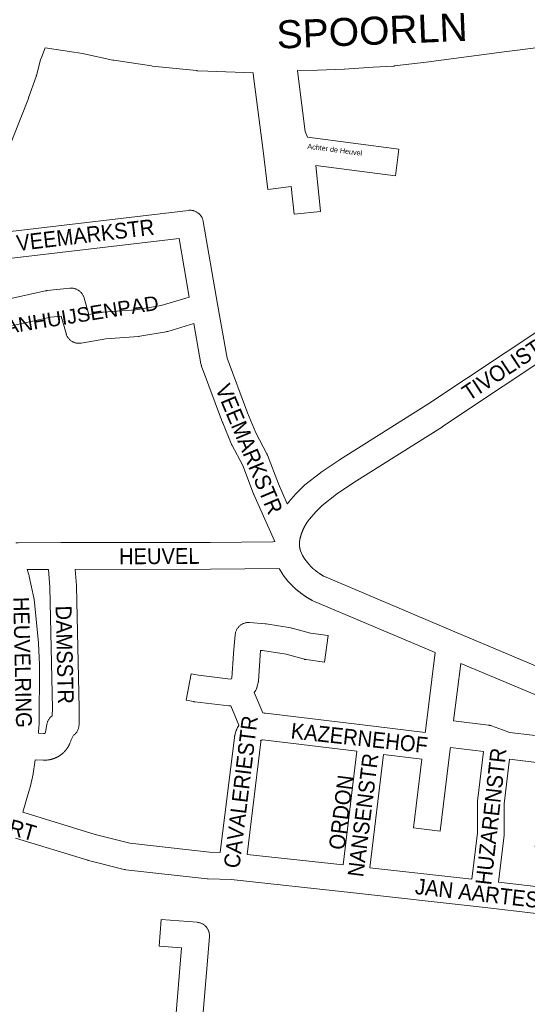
# Model space of a CAD drawing. Header units: metres. Extents: x 123819 to 142731, y 393440 to 405763.
# Tile 163 of 256: x 134470 to 134717, y 396297 to 396775. Entities that reach past the tile are written whole.
import ezdxf
from ezdxf.enums import TextEntityAlignment as Align

# ---------------------------------------------------------------- set-up
doc = ezdxf.new("R2010")
doc.units = ezdxf.units.M
doc.header["$MEASUREMENT"] = 0
for name, color, linetype, lineweight in [('gs-anno-wegen algemeen tekst', 7, 'Continuous', 0), ('gs-knt-aanvullende hoofdweg', 7, 'Continuous', 0), ('gs-knt-wegen algemeen', 7, 'Continuous', 0)]:
    doc.layers.add(name, color=color, linetype=linetype, lineweight=lineweight)
doc.styles.add('Style-Arial', font='arial.ttf')
doc.styles.add('Style-arial_old', font='arial_old.shx')

msp = doc.modelspace()

# ---------------------------------------------------------------- linework, layer by layer
at = {"layer": 'gs-knt-aanvullende hoofdweg', "color": 7, "linetype": 'Continuous', "flags": 128}
for points in [[(134836.58, 396775.69), (134791.39, 396770.6), (134791.36, 396770.6), (134705.41, 396759.72), (134667.43, 396754.76), (134667.37, 396754.75), (134652.08, 396752.89), (134651.85, 396752.86), (134651.63, 396752.85), (134651.62, 396752.84), (134651.53, 396752.84), (134641.73, 396752.23), (134627.67, 396751.39), (134627.67, 396751.39), (134627.5, 396751.39), (134614.67, 396750.91), (134614.53, 396750.91), (134604.94, 396750.74)], [(134482.23, 396761.71), (134480.36, 396757.08), (134480, 396755.92), (134477.97, 396748.32), (134477.88, 396748.03), (134477.79, 396747.75), (134474.14, 396737.45), (134474.12, 396737.4), (134474.02, 396737.13), (134449.42, 396675.39)], [(134583.35, 396749.47), (134561.29, 396750.36), (134561.22, 396750.36), (134556.22, 396750.6), (134556.16, 396750.6), (134555.98, 396750.61), (134555.75, 396750.63), (134534.19, 396752.86), (134533.83, 396752.91), (134515.56, 396755.7), (134515.36, 396755.73), (134515.15, 396755.77), (134500.34, 396758.87), (134500.33, 396758.87), (134496.16, 396759.53), (134482.23, 396761.71)], [(134473.43, 396508.23), (134474.28, 396505.6), (134474.36, 396505.35), (134474.4, 396505.22), (134474.41, 396505.17), (134474.43, 396505.09), (134474.49, 396504.83), (134476.7, 396494.45), (134476.75, 396494.18), (134476.77, 396494.05), (134476.78, 396494), (134476.79, 396493.92), (134476.83, 396493.65), (134478.99, 396472.66), (134479.01, 396472.43), (134479.02, 396472.21), (134479.46, 396462), (134479.46, 396461.81), (134479.46, 396461.61), (134479.22, 396432.67), (134479.21, 396432.37), (134479.19, 396432.07), (134478.88, 396428.65)], [(134477.35, 396415.68), (134476.15, 396407.88), (134476.1, 396407.56), (134476.03, 396407.25), (134474.7, 396401.77), (134474.62, 396401.48), (134471.4, 396390.26)]]:
    msp.add_lwpolyline(points, dxfattribs=at)
at = {"layer": 'gs-knt-wegen algemeen', "color": 7, "linetype": 'Continuous', "flags": 128}
for points in [[(134605.12, 396749.28), (134608.58, 396721.12), (134609.77, 396718.26), (134654.15, 396712.43, -0.36928), (134654.16, 396712.42), (134652.47, 396699.53, -0.36928), (134652.46, 396699.52), (134613.75, 396704.6), (134616.13, 396682.26, -0.368052), (134616.12, 396682.25), (134603.19, 396680.87, -0.368051), (134603.18, 396680.88), (134601.76, 396694.24), (134590.5, 396692.82, -0.369005), (134590.49, 396692.83), (134587.96, 396712.89), (134583.56, 396747.78), (134583.35, 396749.47)], [(134576.43, 396432.55), (134572.5, 396441.9), (134572.34, 396441.9), (134572.05, 396441.9), (134571.76, 396441.91), (134571.47, 396441.94), (134554.91, 396443.94), (134554.69, 396443.97), (134554.47, 396444.01), (134550.76, 396444.72, -0.371044), (134550.75, 396444.73), (134553.19, 396457.5, -0.371041), (134553.2, 396457.51), (134556.69, 396456.84), (134572.31, 396454.96), (134572.65, 396455.06), (134572.73, 396455.13), (134572.9, 396455.44), (134572.91, 396455.46), (134573.7, 396467.37), (134573.71, 396467.55), (134574.57, 396476.54), (134574.61, 396476.86), (134574.66, 396477.17), (134574.73, 396477.48), (134574.81, 396477.79), (134574.91, 396478.09), (134575.02, 396478.38), (134575.15, 396478.67), (134575.29, 396478.96), (134575.44, 396479.23), (134575.61, 396479.5), (134575.79, 396479.76), (134575.98, 396480.02), (134576.19, 396480.26), (134576.4, 396480.49), (134576.63, 396480.71), (134576.87, 396480.92), (134577.12, 396481.12), (134577.37, 396481.3), (134577.64, 396481.47), (134577.91, 396481.63), (134578.19, 396481.78), (134578.48, 396481.91), (134578.78, 396482.03), (134579.08, 396482.13), (134579.38, 396482.22), (134579.69, 396482.29), (134580, 396482.35), (134580.31, 396482.4), (134580.63, 396482.42), (134580.95, 396482.44), (134581.26, 396482.43), (134581.58, 396482.42), (134589.22, 396481.79), (134589.47, 396481.76), (134589.72, 396481.73), (134601.69, 396479.81), (134601.91, 396479.77), (134602.13, 396479.72), (134602.35, 396479.66), (134611.22, 396477.27), (134619.72, 396476.15, -0.369316), (134619.73, 396476.14)], [(134619.73, 396476.14), (134618.03, 396463.25, -0.369316), (134618.02, 396463.24), (134609.09, 396464.42), (134608.8, 396464.46), (134608.52, 396464.52), (134608.24, 396464.59), (134599.29, 396467), (134587.91, 396468.83), (134586.92, 396468.91), (134586.68, 396466.41), (134585.86, 396454), (134585.84, 396453.7), (134585.79, 396453.41), (134585.74, 396453.11), (134585.67, 396452.82), (134585.29, 396451.33), (134585.21, 396451.04), (134585.12, 396450.75), (134585.01, 396450.47), (134584.89, 396450.19), (134584.75, 396449.92), (134584.6, 396449.65), (134583.88, 396448.42), (134588.05, 396438.49), (134588.71, 396438.47), (134588.98, 396438.45), (134589.25, 396438.42), (134641.82, 396432.04), (134666.98, 396428.99), (134667.08, 396429.83), (134671.76, 396467.86)], [(134586.73, 396425.07), (134587.26, 396425.23, -0.581841), (134587.28, 396425.21), (134587.08, 396424.54), (134580.36, 396369.76)], [(134695.26, 396419.77), (134679.2, 396421.77), (134679.1, 396420.95), (134674.19, 396381.04, -0.36886), (134674.18, 396381.04), (134661.27, 396382.63, -0.368861), (134661.26, 396382.64), (134665.38, 396416.07), (134646.71, 396418.33)], [(134750.6, 396410.93), (134735.26, 396412.74), (134733.81, 396400.48), (134734.45, 396380.32), (134734.45, 396380.03), (134734.44, 396379.74), (134734.42, 396379.45), (134734.38, 396379.16), (134733.26, 396371.6, -0.370254), (134733.25, 396371.6), (134720.39, 396373.51, -0.370255), (134720.38, 396373.52), (134721.42, 396380.5), (134720.78, 396400.56), (134720.78, 396400.8), (134720.79, 396401.04), (134720.8, 396401.29), (134720.83, 396401.53), (134722.33, 396414.27), (134707.92, 396415.98)], [(134545.42, 396286.85), (134548.53, 396324.31), (134537.59, 396325.17, -0.356831), (134537.58, 396325.18), (134538.6, 396338.14, -0.35683), (134538.61, 396338.15), (134556.06, 396336.78), (134556.37, 396336.75), (134556.68, 396336.7), (134556.98, 396336.64), (134557.28, 396336.57), (134557.58, 396336.48), (134557.87, 396336.37), (134558.16, 396336.26), (134558.44, 396336.12), (134558.72, 396335.98), (134558.99, 396335.82), (134559.25, 396335.65), (134559.5, 396335.47), (134559.74, 396335.28), (134559.97, 396335.07), (134560.2, 396334.85), (134560.41, 396334.63), (134560.61, 396334.39), (134560.8, 396334.14), (134560.98, 396333.89), (134561.14, 396333.63), (134561.3, 396333.36), (134561.44, 396333.08), (134561.56, 396332.79), (134561.68, 396332.5), (134561.77, 396332.21), (134561.86, 396331.91), (134561.93, 396331.61), (134561.98, 396331.3), (134562.02, 396330.99), (134562.05, 396330.69), (134562.06, 396330.37), (134562.06, 396330.06), (134562.04, 396329.76), (134562.04, 396329.75), (134562.04, 396329.75)]]:
    msp.add_lwpolyline(points, format="xyb", dxfattribs=at)
for points in [[(134604.94, 396750.74), (134605.12, 396749.28)], [(134459.71, 396671.79), (134551.86, 396682.72), (134552.18, 396682.75), (134552.5, 396682.76), (134552.82, 396682.76), (134553.13, 396682.74), (134553.45, 396682.71), (134553.77, 396682.66), (134554.08, 396682.6), (134554.39, 396682.52), (134554.69, 396682.43), (134554.99, 396682.32), (134555.28, 396682.2), (134555.57, 396682.06), (134555.85, 396681.91), (134556.12, 396681.74), (134556.39, 396681.57), (134556.64, 396681.38), (134556.89, 396681.17), (134557.13, 396680.96), (134557.35, 396680.74), (134557.56, 396680.5), (134557.77, 396680.25), (134557.95, 396680), (134558.13, 396679.73), (134558.3, 396679.46), (134558.45, 396679.18), (134558.58, 396678.89), (134558.7, 396678.6), (134558.81, 396678.3), (134558.9, 396677.99), (134558.98, 396677.68), (134559.04, 396677.37)], [(134559.04, 396677.37), (134566.06, 396637.16), (134570.63, 396610.97), (134580.58, 396584.37), (134584.58, 396574.62), (134589.94, 396564.49), (134590.06, 396564.25), (134590.17, 396564.01), (134590.27, 396563.76), (134595.6, 396549.77), (134599.93, 396540.04)], [(134552.24, 396640.62), (134547.28, 396669.06), (134460.46, 396658.77), (134460.15, 396658.74), (134459.84, 396658.73), (134459.53, 396658.73), (134459.21, 396658.74), (134458.9, 396658.77), (134455.83, 396659.15), (134455.52, 396659.2), (134455.21, 396659.26), (134454.91, 396659.33), (134454.6, 396659.42), (134453.13, 396659.9), (134452.93, 396659.97), (134452.74, 396660.05), (134444.61, 396663.3)], [(134599.93, 396540.04), (134600, 396540.14), (134600.08, 396540.25), (134600.17, 396540.36), (134600.25, 396540.47), (134600.34, 396540.58), (134600.43, 396540.69), (134600.51, 396540.8), (134600.6, 396540.9), (134600.73, 396541.07), (134604.04, 396544.91), (134604.19, 396545.07), (134604.35, 396545.23), (134607.89, 396548.82), (134608.09, 396549.01), (134608.29, 396549.19), (134608.51, 396549.37), (134616.02, 396555.26), (134616.22, 396555.41), (134616.42, 396555.54), (134625.13, 396561.37), (134625.28, 396561.47), (134668.31, 396588.58), (134762.17, 396650.94)], [(134455.06, 396637.6), (134482.36, 396643.62), (134482.61, 396643.67), (134482.86, 396643.71), (134483.11, 396643.74), (134494.23, 396644.87), (134494.55, 396644.89), (134494.86, 396644.9), (134495.18, 396644.9), (134495.5, 396644.87), (134495.81, 396644.84), (134496.12, 396644.79), (134496.43, 396644.72), (134496.73, 396644.64), (134497.03, 396644.54), (134497.33, 396644.43), (134497.62, 396644.3), (134497.9, 396644.16), (134498.18, 396644.01), (134498.45, 396643.84), (134498.71, 396643.66), (134498.96, 396643.47), (134499.2, 396643.27), (134499.43, 396643.05), (134499.65, 396642.83), (134499.86, 396642.59), (134500.06, 396642.35), (134500.25, 396642.09), (134500.42, 396641.83), (134500.58, 396641.55), (134500.73, 396641.27), (134500.86, 396640.99), (134500.98, 396640.7), (134501.08, 396640.4), (134501.17, 396640.09)], [(134501.17, 396640.09), (134503.35, 396632.04), (134509.75, 396633.14), (134510.05, 396633.19), (134510.35, 396633.22), (134526.3, 396634.44), (134538.52, 396636.52), (134552.24, 396640.62)], [(134763.91, 396636.47), (134675.45, 396577.69), (134675.32, 396577.6), (134632.3, 396550.5), (134623.86, 396544.86), (134616.86, 396539.37), (134613.76, 396536.24), (134610.67, 396532.65), (134610.57, 396532.52), (134610.46, 396532.39), (134610.36, 396532.26), (134610.26, 396532.12), (134610.16, 396531.99), (134610.06, 396531.85), (134609.96, 396531.72), (134609.86, 396531.58), (134609.77, 396531.44), (134609.67, 396531.31), (134609.58, 396531.17), (134609.49, 396531.03), (134609.39, 396530.89), (134609.3, 396530.75), (134609.21, 396530.61), (134609.12, 396530.47), (134609.03, 396530.33), (134608.95, 396530.18), (134608.86, 396530.04), (134608.77, 396529.9), (134608.69, 396529.75), (134608.61, 396529.61), (134608.52, 396529.46), (134608.44, 396529.31), (134608.36, 396529.17), (134608.28, 396529.02), (134608.21, 396528.87), (134608.13, 396528.72), (134608.05, 396528.57), (134607.98, 396528.42), (134607.9, 396528.27), (134607.83, 396528.12), (134607.76, 396527.97), (134607.69, 396527.82), (134607.62, 396527.67), (134607.55, 396527.52), (134607.48, 396527.36), (134607.42, 396527.21), (134607.35, 396527.05), (134607.29, 396526.9), (134607.23, 396526.74), (134607.16, 396526.59), (134607.1, 396526.43), (134607.04, 396526.28), (134606.99, 396526.12), (134606.93, 396525.96), (134606.87, 396525.8), (134606.82, 396525.65), (134606.76, 396525.49), (134606.71, 396525.33), (134606.66, 396525.17), (134606.61, 396525.01), (134606.56, 396524.85), (134606.51, 396524.69), (134606.46, 396524.53), (134606.42, 396524.37), (134606.37, 396524.21), (134606.33, 396524.05), (134606.29, 396523.88), (134606.25, 396523.72), (134606.21, 396523.56), (134606.17, 396523.4), (134606.13, 396523.23), (134606.09, 396523.07), (134606.08, 396522.98), (134606.06, 396522.89), (134606.04, 396522.81), (134606.02, 396522.72), (134606.01, 396522.63), (134605.99, 396522.54), (134605.98, 396522.45), (134605.96, 396522.36), (134605.95, 396522.27), (134605.94, 396522.19), (134605.93, 396522.1), (134605.92, 396522.01), (134605.91, 396521.92), (134605.9, 396521.83), (134605.89, 396521.74), (134605.88, 396521.65), (134605.87, 396521.56), (134605.87, 396521.47), (134605.86, 396521.38), (134605.85, 396521.29), (134605.85, 396521.2), (134605.84, 396521.11), (134605.84, 396521.02), (134605.84, 396520.93), (134605.84, 396520.84), (134605.84, 396520.75), (134605.84, 396520.66), (134605.84, 396520.57), (134605.84, 396520.48), (134605.84, 396520.4), (134605.84, 396520.31), (134605.84, 396520.22), (134605.85, 396520.13), (134605.85, 396520.04), (134605.86, 396519.95), (134605.86, 396519.86), (134605.87, 396519.77), (134605.88, 396519.68), (134605.88, 396519.59), (134605.89, 396519.5), (134605.9, 396519.41), (134605.91, 396519.32), (134605.92, 396519.23), (134605.93, 396519.14), (134605.95, 396519.05), (134605.96, 396518.97), (134605.97, 396518.88), (134605.99, 396518.79), (134606, 396518.7), (134606.02, 396518.61), (134606.03, 396518.52), (134606.05, 396518.43), (134606.07, 396518.35), (134606.09, 396518.26), (134606.11, 396518.17), (134606.13, 396518.08), (134606.15, 396518), (134606.17, 396517.91), (134606.19, 396517.82), (134606.21, 396517.74), (134606.23, 396517.65), (134606.26, 396517.56), (134606.28, 396517.48), (134606.31, 396517.39), (134606.35, 396517.25)], [(134554.49, 396627.7), (134541.87, 396623.93), (134541.61, 396623.86), (134541.36, 396623.8), (134541.1, 396623.75), (134528.19, 396621.55), (134527.9, 396621.51), (134527.6, 396621.48), (134511.65, 396620.26), (134499.72, 396618.21), (134499.41, 396618.16), (134499.11, 396618.13), (134498.8, 396618.12), (134498.49, 396618.12), (134498.18, 396618.13), (134497.87, 396618.16), (134497.56, 396618.2), (134497.26, 396618.26), (134496.95, 396618.33), (134496.66, 396618.42), (134496.36, 396618.52), (134496.07, 396618.63), (134495.79, 396618.76), (134495.52, 396618.9), (134495.25, 396619.05), (134494.99, 396619.22), (134494.73, 396619.4), (134494.49, 396619.59), (134494.25, 396619.79), (134494.03, 396620.01), (134493.81, 396620.23), (134493.61, 396620.46), (134493.42, 396620.71), (134493.24, 396620.96), (134493.07, 396621.22), (134492.91, 396621.49), (134492.77, 396621.76), (134492.64, 396622.05), (134492.52, 396622.33), (134492.42, 396622.63), (134492.33, 396622.92), (134490.05, 396631.36), (134484.8, 396630.83), (134456.91, 396624.67)], [(134593.78, 396521.82), (134592.99, 396523.59), (134583.63, 396544.64), (134583.56, 396544.8), (134583.5, 396544.97), (134578.25, 396558.75), (134572.92, 396568.81), (134572.82, 396569), (134572.73, 396569.19), (134572.65, 396569.39), (134568.5, 396579.53), (134568.42, 396579.72), (134558.22, 396606.98), (134558.13, 396607.26), (134558.04, 396607.55), (134557.97, 396607.85), (134557.91, 396608.14), (134554.49, 396627.7)], [(134467.86, 396521.24), (134469.04, 396521.24), (134489.77, 396521.26), (134562.47, 396521.34), (134592.84, 396521.73)], [(134592.84, 396521.73), (134592.85, 396521.73)], [(134592.84, 396521.73), (134592.85, 396521.73)], [(134592.85, 396521.73), (134593.78, 396521.82)], [(134606.35, 396517.25), (134606.35, 396517.24), (134606.35, 396517.24)], [(134606.35, 396517.25), (134606.35, 396517.24), (134606.35, 396517.24)], [(134606.35, 396517.24), (134606.78, 396516.1), (134607.34, 396514.98), (134608.39, 396513.29), (134610.32, 396510.85), (134611.54, 396509.49), (134611.63, 396509.41), (134611.72, 396509.33), (134611.8, 396509.25), (134611.89, 396509.17), (134611.98, 396509.09), (134612.07, 396509), (134612.16, 396508.92), (134612.25, 396508.84), (134612.34, 396508.76), (134612.43, 396508.68), (134612.53, 396508.61), (134612.62, 396508.53), (134612.71, 396508.45), (134612.8, 396508.37), (134612.89, 396508.29), (134612.99, 396508.21), (134613.08, 396508.14), (134613.17, 396508.06), (134613.27, 396507.98), (134613.36, 396507.91), (134613.45, 396507.83), (134613.55, 396507.76), (134613.64, 396507.68), (134613.74, 396507.61), (134613.83, 396507.53), (134613.93, 396507.46), (134614.02, 396507.38), (134614.12, 396507.31), (134614.22, 396507.24), (134614.31, 396507.16), (134614.41, 396507.09), (134614.51, 396507.02), (134614.6, 396506.95), (134614.7, 396506.88), (134614.8, 396506.81), (134614.9, 396506.74), (134614.99, 396506.67), (134615.09, 396506.6), (134615.19, 396506.53), (134615.29, 396506.46), (134615.39, 396506.39), (134615.49, 396506.32), (134615.59, 396506.25), (134615.69, 396506.18), (134615.79, 396506.12), (134615.89, 396506.05), (134615.99, 396505.98), (134616.09, 396505.91), (134616.19, 396505.85), (134616.29, 396505.78), (134616.39, 396505.72), (134616.5, 396505.65), (134616.6, 396505.59), (134616.7, 396505.52), (134616.8, 396505.46), (134616.9, 396505.4), (134617.01, 396505.33), (134617.11, 396505.27), (134617.21, 396505.21), (134617.32, 396505.15), (134617.42, 396505.08), (134617.53, 396505.02), (134617.63, 396504.96), (134617.73, 396504.9), (134681.36, 396477.94)], [(134483.74, 396508.24), (134473.43, 396508.23)], [(134478.88, 396428.65), (134481.39, 396428.55), (134482.04, 396428.6), (134482.04, 396428.61), (134482.05, 396428.61), (134482.06, 396428.61), (134482.07, 396428.62), (134482.08, 396428.62), (134482.09, 396428.62), (134482.09, 396428.63), (134482.1, 396428.64), (134482.11, 396428.64), (134482.12, 396428.65), (134482.12, 396428.65), (134482.13, 396428.66), (134482.13, 396428.67), (134482.14, 396428.68), (134482.15, 396428.68), (134482.15, 396428.69), (134482.28, 396429.03), (134483.07, 396433.13), (134483.14, 396433.43), (134483.22, 396433.73), (134483.31, 396434.02), (134483.41, 396434.31), (134483.53, 396434.59), (134483.67, 396434.86), (134483.81, 396435.13), (134483.97, 396435.4), (134484.14, 396435.65), (134484.32, 396435.9), (134484.52, 396436.13), (134484.72, 396436.36), (134484.94, 396436.58), (134485.16, 396436.79), (134485.4, 396436.99), (134485.64, 396437.17), (134485.68, 396437.2), (134485.71, 396440.67), (134484.4, 396499.64), (134483.74, 396508.24)], [(134595.9, 396508.75), (134562.6, 396508.32), (134562.53, 396508.32), (134496.8, 396508.25)], [(134496.8, 396508.25), (134497.39, 396500.46), (134497.4, 396500.28), (134497.41, 396500.11), (134498.72, 396440.87), (134498.73, 396440.67), (134498.67, 396432.83), (134498.66, 396432.51), (134498.63, 396432.2), (134498.59, 396431.88), (134498.54, 396431.57), (134498.47, 396431.26), (134498.38, 396430.96), (134498.28, 396430.66), (134498.16, 396430.36), (134498.03, 396430.07), (134497.89, 396429.79), (134497.73, 396429.51), (134497.56, 396429.24), (134497.38, 396428.99), (134497.18, 396428.74)], [(134671.76, 396467.86), (134612.3, 396493.06), (134612.08, 396493.16), (134611.86, 396493.27), (134611.65, 396493.39), (134611.49, 396493.47), (134611.33, 396493.56), (134611.18, 396493.65), (134611.02, 396493.74), (134610.87, 396493.84), (134610.71, 396493.93), (134610.56, 396494.02), (134610.4, 396494.11), (134610.25, 396494.21), (134610.1, 396494.3), (134609.94, 396494.39), (134609.79, 396494.49), (134609.64, 396494.59), (134609.49, 396494.68), (134609.33, 396494.78), (134609.18, 396494.88), (134609.03, 396494.97), (134608.88, 396495.07), (134608.73, 396495.17), (134608.58, 396495.27), (134608.43, 396495.37), (134608.28, 396495.47), (134608.13, 396495.57), (134607.99, 396495.68), (134607.84, 396495.78), (134607.69, 396495.88), (134607.54, 396495.99), (134607.4, 396496.09), (134607.25, 396496.2), (134607.11, 396496.3), (134606.96, 396496.41), (134606.81, 396496.51), (134606.67, 396496.62), (134606.53, 396496.73), (134606.38, 396496.84), (134606.24, 396496.95), (134606.1, 396497.06), (134605.95, 396497.17), (134605.81, 396497.28), (134605.67, 396497.39), (134605.53, 396497.5), (134605.39, 396497.61), (134605.25, 396497.72), (134605.11, 396497.84), (134604.97, 396497.95), (134604.83, 396498.06), (134604.69, 396498.18), (134604.55, 396498.29), (134604.41, 396498.41), (134604.28, 396498.53), (134604.14, 396498.64), (134604, 396498.76), (134603.87, 396498.88), (134603.73, 396499), (134603.6, 396499.12), (134603.46, 396499.24), (134603.33, 396499.36), (134603.2, 396499.48), (134603.06, 396499.6), (134602.93, 396499.72), (134602.8, 396499.84), (134602.67, 396499.96), (134602.53, 396500.09), (134602.4, 396500.21), (134602.23, 396500.39), (134602.06, 396500.57), (134600.51, 396502.27), (134600.37, 396502.44), (134600.23, 396502.61), (134597.94, 396505.52), (134597.79, 396505.71), (134597.65, 396505.91), (134597.52, 396506.12), (134596.11, 396508.38), (134595.95, 396508.65), (134595.9, 396508.75)], [(134681.36, 396477.94), (134739.14, 396453.68), (134762.14, 396444.52), (134778.52, 396438.79), (134797.86, 396432.37), (134803.71, 396430.75)], [(134684.24, 396462.61), (134680.8, 396434.69), (134697.74, 396432.58), (134698.02, 396432.54), (134698.3, 396432.48), (134698.58, 396432.42), (134698.85, 396432.34), (134699.12, 396432.25), (134704.53, 396430.32), (134708.01, 396429.07), (134730.33, 396426.43)], [(134812.72, 396414.74), (134809.84, 396415.54), (134794.23, 396419.86), (134794.07, 396419.91), (134793.91, 396419.96), (134774.36, 396426.45), (134774.26, 396426.48), (134757.71, 396432.28), (134757.45, 396432.37), (134734.27, 396441.61), (134734.15, 396441.66), (134684.24, 396462.61)], [(134567.36, 396370.7), (134574.22, 396426.65), (134574.26, 396426.92), (134574.3, 396427.19), (134574.36, 396427.45), (134574.44, 396427.71), (134575.09, 396429.91), (134575.17, 396430.17), (134575.26, 396430.43), (134575.37, 396430.68), (134575.48, 396430.92), (134575.6, 396431.17), (134575.74, 396431.4), (134576.34, 396432.42), (134576.43, 396432.55)], [(134497.18, 396428.74), (134496.98, 396428.5), (134496.76, 396428.27), (134496.53, 396428.05), (134496.29, 396427.84), (134496.04, 396427.65), (134494.72, 396425.08), (134494.61, 396424.79), (134494.21, 396423.78), (134494.16, 396423.66), (134494.12, 396423.56), (134494.07, 396423.46), (134494.03, 396423.36), (134493.98, 396423.26), (134493.94, 396423.16), (134493.89, 396423.06), (134493.84, 396422.96), (134493.79, 396422.86), (134493.74, 396422.76), (134493.69, 396422.67), (134493.64, 396422.57), (134493.59, 396422.47), (134493.54, 396422.38), (134493.48, 396422.28), (134493.43, 396422.19), (134493.37, 396422.09), (134493.32, 396422), (134493.26, 396421.9), (134493.2, 396421.81), (134493.14, 396421.72), (134493.09, 396421.62), (134493.03, 396421.53), (134492.96, 396421.44), (134492.9, 396421.35), (134492.84, 396421.26), (134492.78, 396421.17), (134492.71, 396421.08), (134492.65, 396420.99), (134492.59, 396420.9), (134492.52, 396420.81), (134492.45, 396420.73), (134492.39, 396420.64), (134492.32, 396420.56), (134492.25, 396420.47), (134492.18, 396420.38), (134492.11, 396420.3), (134492.04, 396420.22), (134491.97, 396420.13), (134491.9, 396420.05), (134491.82, 396419.97), (134491.75, 396419.89), (134491.67, 396419.81), (134491.6, 396419.73), (134491.52, 396419.65), (134491.45, 396419.57), (134491.37, 396419.49), (134491.29, 396419.41), (134491.22, 396419.34), (134491.14, 396419.26), (134491.06, 396419.18), (134490.98, 396419.11), (134490.9, 396419.03), (134490.82, 396418.96), (134490.73, 396418.89), (134490.65, 396418.81), (134490.57, 396418.74), (134490.48, 396418.67), (134490.4, 396418.6), (134490.32, 396418.53), (134490.23, 396418.46), (134490.14, 396418.4), (134490.06, 396418.33), (134489.97, 396418.26), (134489.88, 396418.2), (134489.8, 396418.13), (134489.71, 396418.07), (134489.62, 396418), (134489.53, 396417.94), (134489.44, 396417.88), (134489.35, 396417.82), (134489.25, 396417.75), (134489.16, 396417.7), (134489.07, 396417.64), (134488.98, 396417.58), (134488.88, 396417.52), (134488.79, 396417.46), (134488.7, 396417.41), (134488.6, 396417.35), (134488.51, 396417.3), (134488.41, 396417.24), (134488.32, 396417.19), (134488.22, 396417.14), (134488.12, 396417.09), (134488.02, 396417.04), (134487.93, 396416.99), (134487.83, 396416.94), (134487.73, 396416.89), (134487.63, 396416.84), (134487.53, 396416.8), (134487.43, 396416.75), (134487.33, 396416.71), (134487.23, 396416.66), (134487.13, 396416.62), (134487.03, 396416.58), (134486.93, 396416.53), (134486.83, 396416.49), (134486.72, 396416.45), (134486.62, 396416.42), (134486.52, 396416.38), (134486.42, 396416.34), (134486.31, 396416.3), (134486.21, 396416.27), (134486.1, 396416.23), (134486, 396416.2), (134485.89, 396416.17), (134485.79, 396416.14), (134485.68, 396416.1), (134485.58, 396416.07), (134485.47, 396416.04), (134485.37, 396416.02), (134485.26, 396415.99), (134485.16, 396415.96), (134485.05, 396415.94), (134484.94, 396415.91), (134484.83, 396415.89), (134484.73, 396415.86), (134484.62, 396415.84), (134484.51, 396415.82), (134484.4, 396415.8), (134484.3, 396415.78), (134484.19, 396415.76), (134484.08, 396415.74), (134483.97, 396415.73), (134483.86, 396415.71), (134483.76, 396415.7), (134483.65, 396415.68), (134483.54, 396415.67), (134483.43, 396415.66), (134483.25, 396415.64), (134482.05, 396415.54), (134481.79, 396415.53), (134481.53, 396415.52), (134481.27, 396415.53), (134477.35, 396415.68)], [(134633.79, 396419.9), (134587.96, 396425.46), (134587.72, 396425.47), (134587.41, 396425.35), (134586.73, 396425.07)], [(134627.07, 396364.68), (134633.79, 396419.9)], [(134646.71, 396418.33), (134640.02, 396363.25)], [(134689.62, 396357.72), (134692.33, 396380.33), (134692.32, 396394.79), (134692.33, 396395.05), (134692.34, 396395.31), (134692.37, 396395.56), (134695.26, 396419.77)], [(134707.92, 396415.98), (134705.34, 396394.41), (134705.35, 396379.95), (134705.35, 396379.69), (134705.33, 396379.43), (134705.31, 396379.17), (134702.56, 396356.26)], [(134471.4, 396390.26), (134506.55, 396379.4), (134523.33, 396375.23), (134562.13, 396370.87), (134567.36, 396370.7)], [(134830.4, 396323.65), (134754.75, 396337.99), (134751.42, 396337.7), (134751.16, 396337.68), (134750.9, 396337.67), (134750.63, 396337.67), (134750.37, 396337.69), (134750.11, 396337.71), (134694.59, 396344.07), (134632.05, 396351.04), (134572.64, 396357.51), (134561.45, 396357.87), (134561.19, 396357.88), (134560.94, 396357.9), (134521.45, 396362.34), (134521.16, 396362.38), (134520.88, 396362.43), (134520.6, 396362.49), (134503.23, 396366.81), (134503.06, 396366.86), (134502.88, 396366.91), (134467.82, 396377.74)], [(134580.36, 396369.76), (134627.07, 396364.68)], [(134640.02, 396363.25), (134689.62, 396357.72)], [(134702.56, 396356.26), (134748.59, 396350.99)], [(134562.04, 396329.75), (134558.37, 396285.37), (134580.85, 396282.74), (134586.52, 396283.12), (134586.55, 396283.12), (134586.65, 396283.12), (134650.39, 396286.03), (134656.49, 396287.23), (134660.07, 396288.12), (134660.37, 396288.19), (134660.68, 396288.24), (134661, 396288.28), (134661.31, 396288.3), (134711.44, 396290.74), (134711.71, 396290.74), (134711.97, 396290.74), (134719.44, 396290.49), (134780.55, 396288.5), (134837.9, 396286.72), (134838, 396286.72), (134839.83, 396286.64)]]:
    msp.add_lwpolyline(points, dxfattribs=at)

# ---------------------------------------------------------------- texts
at = {"layer": 'gs-anno-wegen algemeen tekst', "color": 7, "style": 'Style-Arial'}
for s, height, rotation, p in [('SPOORLN', 13.6, 2.369, (134641.13, 396770)), ('PANHUIJSENPAD', 7, 9.0603, (134496.75, 396631.51))]:
    msp.add_text(s, height=height, rotation=rotation, dxfattribs=at).set_placement(p, align=Align.MIDDLE_CENTER)
at = {"layer": 'gs-anno-wegen algemeen tekst', "color": 7, "style": 'Style-arial_old'}
msp.add_text('Achter de Heuvel', height=2.5, rotation=352.519, dxfattribs=at).set_placement((134622.87, 396710.98), align=Align.CENTER)
at = {"layer": 'gs-anno-wegen algemeen tekst', "color": 7, "style": 'Style-Arial', "width": 0.909091}
for s, rotation, p in [('VEEMARKSTR', 6.823, (134501.7, 396670.76)), ('TIVOLISTR', 33.4644, (134707.19, 396607.03)), ('VEEMARKSTR', 292.8543, (134581.4, 396566.73)), ('HEUVEL', 0.3597, (134537.67, 396514.7)), ('HEUVELRING', 271.2835, (134471.24, 396463.11)), ('DAMSSTR', 271.3767, (134491.7, 396466.79)), ('CAVALERIESTR', 83.0384, (134577.31, 396400.17)), ('KAZERNEHOF', 353.806, (134634.98, 396426.35)), ('HUZARENSTR', 83.5755, (134698.96, 396388.23)), ('NANSENSTR', 82.8714, (134636.76, 396388.88)), ('ORDON', 82.8714, (134626.12, 396390.21)), ('HEUVELPOORT', 344.2617, (134441.92, 396389.81)), ('JAN AARTESTR', 353.5004, (134698.64, 396350.22))]:
    msp.add_text(s, height=7.7, rotation=rotation, dxfattribs=at).set_placement(p, align=Align.MIDDLE_CENTER)

doc.saveas('drawing.dxf')
